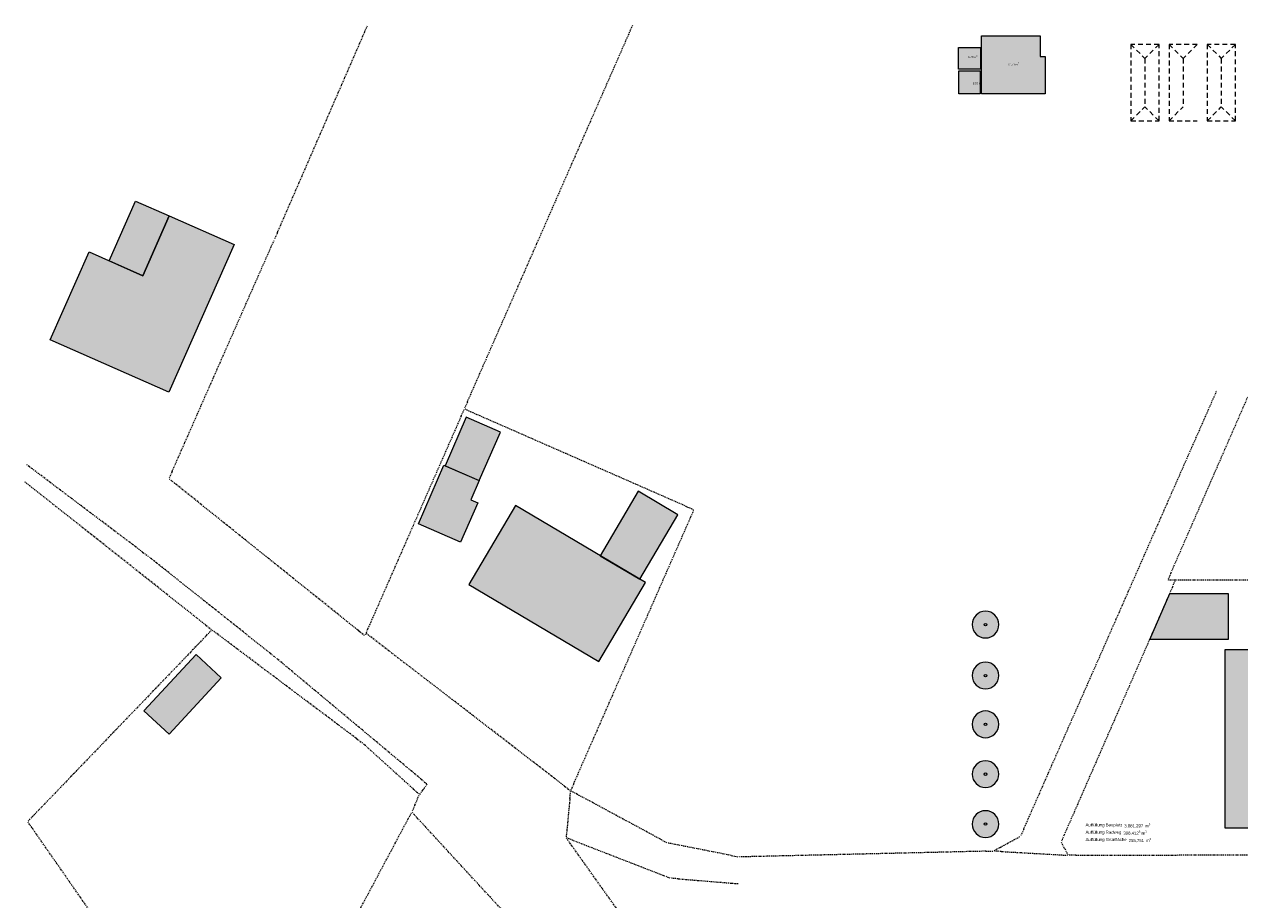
# Model space of a CAD drawing. Header units: metres. Extents: x -167 to 262, y -186 to 508.
# Tile 2 of 256: x -167 to -8, y 7 to 122. Entities that reach past the tile are written whole.
import ezdxf
from ezdxf.enums import TextEntityAlignment as Align

# ---------------------------------------------------------------- set-up
doc = ezdxf.new("R2010")
doc.units = ezdxf.units.M
doc.header["$MEASUREMENT"] = 0
doc.linetypes.add('Raster', pattern=[0.4, 0.2, -0.1, 0, -0.1])
doc.linetypes.add('Strichlinie weit', pattern=[1.058333, 0.635, -0.423333])
for name, color, linetype in [('09 Schraffuren', 7, 'Continuous'), ('50 Staffage', 7, 'Continuous'), ('60 Grenzen', 7, 'Continuous'), ('60 Nachbarbebauung', 7, 'Continuous'), ('70 Kanal', 7, 'Continuous'), ('80 Baukörperstudie', 7, 'Continuous'), ('90 Allgemein Beschriftung', 7, 'Continuous')]:
    doc.layers.add(name, color=color, linetype=linetype)
doc.styles.add('ERSTELLTER_STIL_1', font='arial.ttf')
doc.styles.add('ERSTELLTER_STIL_3', font='ARIALUNI.ttf')

# ---------------------------------------------------------------- blocks, each defined once
blk = doc.blocks.new('Standard-Rastermarker_4')
at = {"layer": '60 Grenzen', "color": 8, "linetype": 'Raster', "lineweight": 18}
for p, q in [((1, 0), (0, 0)), ((1, 0), (19.03, 0)), ((19.03, 0), (20.03, 0))]:
    blk.add_line(p, q, dxfattribs=at)
blk = doc.blocks.new('Standard-Rastermarker_5')
at = {"layer": '60 Grenzen', "color": 8, "linetype": 'Raster', "lineweight": 18}
for p, q in [((1, 0), (0, 0)), ((1, 0), (36.43, 0)), ((36.43, 0), (37.43, 0))]:
    blk.add_line(p, q, dxfattribs=at)
blk = doc.blocks.new('Standard-Rastermarker_6')
at = {"layer": '60 Grenzen', "color": 8, "linetype": 'Raster', "lineweight": 18}
for p, q in [((0.99, 0), (0, 0)), ((0.99, 0), (1, 0)), ((1, 0), (1.99, 0))]:
    blk.add_line(p, q, dxfattribs=at)
blk = doc.blocks.new('Standard-Rastermarker_7')
at = {"layer": '60 Grenzen', "color": 8, "linetype": 'Raster', "lineweight": 18}
for p, q in [((1, 0), (0, 0)), ((1, 0), (32.08, 0)), ((32.08, 0), (33.08, 0))]:
    blk.add_line(p, q, dxfattribs=at)
blk = doc.blocks.new('Standard-Rastermarker_8')
at = {"layer": '60 Grenzen', "color": 8, "linetype": 'Raster', "lineweight": 18}
for p, q in [((1, 0), (0, 0)), ((1, 0), (3.03, 0)), ((3.03, 0), (4.03, 0))]:
    blk.add_line(p, q, dxfattribs=at)
blk = doc.blocks.new('Standard-Rastermarker_9')
at = {"layer": '60 Grenzen', "color": 8, "linetype": 'Raster', "lineweight": 18}
for p, q in [((1, 0), (0, 0)), ((1, 0), (62.81, 0)), ((62.81, 0), (63.81, 0))]:
    blk.add_line(p, q, dxfattribs=at)
blk = doc.blocks.new('Standard-Rastermarker_10')
at = {"layer": '60 Grenzen', "color": 8, "linetype": 'Raster', "lineweight": 18}
for p, q in [((1, 0), (0, 0)), ((1, 0), (25.29, 0)), ((25.29, 0), (26.29, 0))]:
    blk.add_line(p, q, dxfattribs=at)
blk = doc.blocks.new('Standard-Rastermarker_11')
at = {"layer": '60 Grenzen', "color": 8, "linetype": 'Raster', "lineweight": 18}
for p, q in [((1, 0), (0, 0)), ((1, 0), (8.8, 0)), ((8.8, 0), (9.8, 0))]:
    blk.add_line(p, q, dxfattribs=at)
blk = doc.blocks.new('Standard-Rastermarker_12')
at = {"layer": '60 Grenzen', "color": 8, "linetype": 'Raster', "lineweight": 18}
for p, q in [((1, 0), (0, 0)), ((1, 0), (32.39, 0)), ((32.39, 0), (33.39, 0))]:
    blk.add_line(p, q, dxfattribs=at)
blk = doc.blocks.new('Standard-Rastermarker_13')
at = {"layer": '60 Grenzen', "color": 8, "linetype": 'Raster', "lineweight": 18}
for p, q in [((1, 0), (0, 0)), ((1, 0), (8.53, 0)), ((8.53, 0), (9.53, 0))]:
    blk.add_line(p, q, dxfattribs=at)
blk = doc.blocks.new('Standard-Rastermarker_14')
at = {"layer": '60 Grenzen', "color": 8, "linetype": 'Raster', "lineweight": 18}
for p, q in [((1, 0), (0, 0)), ((1, 0), (13.39, 0)), ((13.39, 0), (14.39, 0))]:
    blk.add_line(p, q, dxfattribs=at)
blk = doc.blocks.new('Standard-Rastermarker_15')
at = {"layer": '60 Grenzen', "color": 8, "linetype": 'Raster', "lineweight": 18}
for p, q in [((1, 0), (0, 0)), ((1, 0), (39.19, 0)), ((39.19, 0), (40.19, 0))]:
    blk.add_line(p, q, dxfattribs=at)
blk = doc.blocks.new('Standard-Rastermarker_16')
at = {"layer": '60 Grenzen', "color": 8, "linetype": 'Raster', "lineweight": 18}
for p, q in [((1, 0), (0, 0)), ((1, 0), (5.17, 0)), ((5.17, 0), (6.17, 0))]:
    blk.add_line(p, q, dxfattribs=at)
blk = doc.blocks.new('Standard-Rastermarker_17')
at = {"layer": '60 Grenzen', "color": 8, "linetype": 'Raster', "lineweight": 18}
for p, q in [((1, 0), (0, 0)), ((1, 0), (13.69, 0)), ((13.69, 0), (14.69, 0))]:
    blk.add_line(p, q, dxfattribs=at)
blk = doc.blocks.new('Standard-Rastermarker_18')
at = {"layer": '60 Grenzen', "color": 8, "linetype": 'Raster', "lineweight": 18}
for p, q in [((1, 0), (0, 0)), ((1, 0), (7.95, 0)), ((7.95, 0), (8.95, 0))]:
    blk.add_line(p, q, dxfattribs=at)
blk = doc.blocks.new('Standard-Rastermarker_73')
at = {"layer": '60 Grenzen', "color": 8, "linetype": 'Raster', "lineweight": 18}
for p, q in [((1, 0), (0, 0)), ((1, 0), (15.85, 0)), ((15.85, 0), (16.85, 0))]:
    blk.add_line(p, q, dxfattribs=at)
blk = doc.blocks.new('Standard-Rastermarker_83')
at = {"layer": '60 Grenzen', "color": 8, "linetype": 'Raster', "lineweight": 18}
for p, q in [((1, 0), (0, 0)), ((1, 0), (31.85, 0)), ((31.85, 0), (32.85, 0))]:
    blk.add_line(p, q, dxfattribs=at)
blk = doc.blocks.new('Standard-Rastermarker_84')
at = {"layer": '60 Grenzen', "color": 8, "linetype": 'Raster', "lineweight": 18}
for p, q in [((1, 0), (0, 0)), ((1, 0), (31.42, 0)), ((31.42, 0), (32.42, 0))]:
    blk.add_line(p, q, dxfattribs=at)
blk = doc.blocks.new('Standard-Rastermarker_85')
at = {"layer": '60 Grenzen', "color": 8, "linetype": 'Raster', "lineweight": 18}
for p, q in [((1, 0), (0, 0)), ((1, 0), (32.84, 0)), ((32.84, 0), (33.84, 0))]:
    blk.add_line(p, q, dxfattribs=at)
blk = doc.blocks.new('Standard-Rastermarker_86')
at = {"layer": '60 Grenzen', "color": 8, "linetype": 'Raster', "lineweight": 18}
for p, q in [((1, 0), (0, 0)), ((1, 0), (31.88, 0)), ((31.88, 0), (32.88, 0))]:
    blk.add_line(p, q, dxfattribs=at)
blk = doc.blocks.new('Standard-Rastermarker_87')
at = {"layer": '60 Grenzen', "color": 8, "linetype": 'Raster', "lineweight": 18}
for p, q in [((1, 0), (0, 0)), ((1, 0), (33.21, 0)), ((33.21, 0), (34.21, 0))]:
    blk.add_line(p, q, dxfattribs=at)
blk = doc.blocks.new('Standard-Rastermarker_88')
at = {"layer": '60 Grenzen', "color": 8, "linetype": 'Raster', "lineweight": 18}
for p, q in [((1, 0), (0, 0)), ((1, 0), (29.67, 0)), ((29.67, 0), (30.67, 0))]:
    blk.add_line(p, q, dxfattribs=at)
blk = doc.blocks.new('Standard-Rastermarker_89')
at = {"layer": '60 Grenzen', "color": 8, "linetype": 'Raster', "lineweight": 18}
for p, q in [((1, 0), (0, 0)), ((1, 0), (54.03, 0)), ((54.03, 0), (55.03, 0))]:
    blk.add_line(p, q, dxfattribs=at)
blk = doc.blocks.new('Standard-Rastermarker_111')
at = {"layer": '60 Grenzen', "color": 8, "linetype": 'Raster', "lineweight": 18}
for p, q in [((1, 0), (0, 0)), ((1, 0), (21.25, 0)), ((21.25, 0), (22.25, 0))]:
    blk.add_line(p, q, dxfattribs=at)
blk = doc.blocks.new('Standard-Rastermarker_119')
at = {"layer": '60 Grenzen', "color": 8, "linetype": 'Raster', "lineweight": 18}
for p, q in [((1, 0), (0, 0)), ((1, 0), (1.51, 0)), ((1.51, 0), (2.51, 0))]:
    blk.add_line(p, q, dxfattribs=at)
blk = doc.blocks.new('Standard-Rastermarker_120')
at = {"layer": '60 Grenzen', "color": 8, "linetype": 'Raster', "lineweight": 18}
for p, q in [((0.68, 0), (0, 0)), ((0.68, 0), (1, 0)), ((1, 0), (1.68, 0))]:
    blk.add_line(p, q, dxfattribs=at)
blk = doc.blocks.new('Standard-Rastermarker_121')
at = {"layer": '60 Grenzen', "color": 8, "linetype": 'Raster', "lineweight": 18}
for p, q in [((1, 0), (0, 0)), ((1, 0), (24.76, 0)), ((24.76, 0), (25.76, 0))]:
    blk.add_line(p, q, dxfattribs=at)
blk = doc.blocks.new('Standard-Rastermarker_122')
at = {"layer": '60 Grenzen', "color": 8, "linetype": 'Raster', "lineweight": 18}
for p, q in [((1, 0), (0, 0)), ((1, 0), (20.33, 0)), ((20.33, 0), (21.33, 0))]:
    blk.add_line(p, q, dxfattribs=at)
blk = doc.blocks.new('Standard-Rastermarker_123')
at = {"layer": '60 Grenzen', "color": 8, "linetype": 'Raster', "lineweight": 18}
for p, q in [((1, 0), (0, 0)), ((1, 0), (19.08, 0)), ((19.08, 0), (20.08, 0))]:
    blk.add_line(p, q, dxfattribs=at)
blk = doc.blocks.new('Standard-Rastermarker_124')
at = {"layer": '60 Grenzen', "color": 8, "linetype": 'Raster', "lineweight": 18}
for p, q in [((1, 0), (0, 0)), ((1, 0), (8.98, 0)), ((8.98, 0), (9.98, 0))]:
    blk.add_line(p, q, dxfattribs=at)
blk = doc.blocks.new('Standard-Rastermarker_125')
at = {"layer": '60 Grenzen', "color": 8, "linetype": 'Raster', "lineweight": 18}
for p, q in [((1, 0), (0, 0)), ((1, 0), (23.75, 0)), ((23.75, 0), (24.75, 0))]:
    blk.add_line(p, q, dxfattribs=at)
blk = doc.blocks.new('Standard-Rastermarker_126')
at = {"layer": '60 Grenzen', "color": 8, "linetype": 'Raster', "lineweight": 18}
for p, q in [((1, 0), (0, 0)), ((1, 0), (30.34, 0)), ((30.34, 0), (31.34, 0))]:
    blk.add_line(p, q, dxfattribs=at)
blk = doc.blocks.new('Standard-Rastermarker_127')
at = {"layer": '60 Grenzen', "color": 8, "linetype": 'Raster', "lineweight": 18}
for p, q in [((1, 0), (0, 0)), ((1, 0), (33.83, 0)), ((33.83, 0), (34.83, 0))]:
    blk.add_line(p, q, dxfattribs=at)
blk = doc.blocks.new('Standard-Rastermarker_128')
at = {"layer": '60 Grenzen', "color": 8, "linetype": 'Raster', "lineweight": 18}
for p, q in [((1, 0), (0, 0)), ((1, 0), (46.2, 0)), ((46.2, 0), (47.2, 0))]:
    blk.add_line(p, q, dxfattribs=at)
blk = doc.blocks.new('Standard-Rastermarker_129')
at = {"layer": '60 Grenzen', "color": 8, "linetype": 'Raster', "lineweight": 18}
for p, q in [((1, 0), (0, 0)), ((1, 0), (48.23, 0)), ((48.23, 0), (49.23, 0))]:
    blk.add_line(p, q, dxfattribs=at)
blk = doc.blocks.new('Laubbäume 27')
at = {"layer": '50 Staffage', "linetype": 'Continuous', "lineweight": 0, "true_color": 0x273322}
blk.add_hatch(color=250, dxfattribs=at).paths.add_polyline_path([(1.75, 0, 1), (-1.75, 0, 1)])
at = {"layer": '50 Staffage', "color": 7, "linetype": 'Continuous', "lineweight": 13, "flags": 128}
blk.add_lwpolyline([(1.75, 0, 1), (-1.75, 0, 1)], format="xyb", close=True, dxfattribs=at)
at = {"layer": '50 Staffage', "color": 7, "linetype": 'Continuous', "lineweight": 13}
blk.add_circle((0, 0), 0.158, dxfattribs=at)
blk = doc.blocks.new('Etikett_1_1', base_point=(-28.57, 15.53))
at = {"layer": '90 Allgemein Beschriftung', "color": 7, "lineweight": 13, "insert": (-22.83, 15.23), "char_height": 0.4, "attachment_point": 1, "style": 'ERSTELLTER_STIL_3'}
blk.add_mtext('\\A1;{\\pql;\\pt0,1;\\fArial Unicode MS|b0|i0|c0|p0;\\W1.000000;255,751\\fArial Unicode MS|b0|i0|c0|p0;\\W1.000000;\\A1{\\H.66x;\\S^  ;}\\fArial Unicode MS|b0|i0|c0|p0;\\W1.000000; m\\fArial Unicode MS|b0|i0|c0|p0;\\W1.000000;\\A1{\\H.66x;\\S3^  ;}\\fArial Unicode MS|b0|i0|c0|p0;\\W1.000000;\\fArial Unicode MS|b0|i0|c0|p0;\\W1.000000;\\fArial Unicode MS|b0|i0|c0|p0;\\W1.000000;\\fArial Unicode MS|b0|i0|c0|p0;\\W1.000000;\\fArial Unicode MS|b0|i0|c0|p0;\\W1.000000;\\fArial Unicode MS|b0|i0|c0|p0;\\W1.000000;\\fArial Unicode MS|b0|i0|c0|p0;\\W1.000000;\\A1{\\H.66x;\\S^  ;}\\fArial Unicode MS|b0|i0|c0|p0;\\W1.000000;\\fArial Unicode MS|b0|i0|c0|p0;\\W1.000000;\\A1{\\H.66x;\\S^  ;}\\fArial Unicode MS|b0|i0|c0|p0;\\W1.000000;\\fArial Unicode MS|b0|i0|c0|p0;\\W1.000000;\\fArial Unicode MS|b0|i0|c0|p0;\\W1.000000;\\fArial Unicode MS|b0|i0|c0|p0;\\W1.000000;\\fArial Unicode MS|b0|i0|c0|p0;\\W1.000000;\\fArial Unicode MS|b0|i0|c0|p0;\\W1.000000;\\fArial Unicode MS|b0|i0|c0|p0;\\W1.000000;\\A1{\\H.66x;\\S^  ;}\\fArial Unicode MS|b0|i0|c0|p0;\\W1.000000;\\fArial Unicode MS|b0|i0|c0|p0;\\W1.000000;\\A1{\\H.66x;\\S^  ;}\\fArial Unicode MS|b0|i0|c0|p0;\\W1.000000;\\fArial Unicode MS|b0|i0|c0|p0;\\W1.000000;\\fArial Unicode MS|b0|i0|c0|p0;\\W1.000000;\\fArial Unicode MS|b0|i0|c0|p0;\\W1.000000;\\fArial Unicode MS|b0|i0|c0|p0;\\W1.000000;\\fArial Unicode MS|b0|i0|c0|p0;\\W1.000000;\\fArial Unicode MS|b0|i0|c0|p0;\\W1.000000;\\A1{\\H.66x;\\S^  ;}\\fArial Unicode MS|b0|i0|c0|p0;\\W1.000000;\\fArial Unicode MS|b0|i0|c0|p0;\\W1.000000;\\A1{\\H.66x;\\S^  ;}\\fArial Unicode MS|b0|i0|c0|p0;\\W1.000000;\\fArial Unicode MS|b0|i0|c0|p0;\\W1.000000;\\fArial Unicode MS|b0|i0|c0|p0;\\W1.000000;\\fArial Unicode MS|b0|i0|c0|p0;\\W1.000000;\\fArial Unicode MS|b0|i0|c0|p0;\\W1.000000;\\fArial Unicode MS|b0|i0|c0|p0;\\W1.000000;\\fArial Unicode MS|b0|i0|c0|p0;\\W1.000000;\\A1{\\H.66x;\\S^  ;}\\fArial Unicode MS|b0|i0|c0|p0;\\W1.000000;\\fArial Unicode MS|b0|i0|c0|p0;\\W1.000000;\\A1{\\H.66x;\\S^  ;}\\fArial Unicode MS|b0|i0|c0|p0;\\W1.000000;\\fArial Unicode MS|b0|i0|c0|p0;\\W1.000000;\\fArial Unicode MS|b0|i0|c0|p0;\\W1.000000;\\fArial Unicode MS|b0|i0|c0|p0;\\W1.000000;\\fArial Unicode MS|b0|i0|c0|p0;\\W1.000000;\\fArial Unicode MS|b0|i0|c0|p0;\\W1.000000;\\fArial Unicode MS|b0|i0|c0|p0;\\W1.000000;\\A1{\\H.66x;\\S^  ;}\\fArial Unicode MS|b0|i0|c0|p0;\\W1.000000;}', dxfattribs=at)
at = {"layer": '90 Allgemein Beschriftung', "color": 7, "lineweight": 13, "style": 'ERSTELLTER_STIL_3'}
blk.add_attdef('sDescriptionVolume', text='', height=0.4, dxfattribs=at).set_placement((-28.47, 15.24), align=Align.TOP_LEFT)
blk = doc.blocks.new('Etikett_2_1', base_point=(-28.57, 16.48))
at = {"layer": '90 Allgemein Beschriftung', "color": 7, "lineweight": 13, "insert": (-23.52, 16.19), "char_height": 0.4, "attachment_point": 1, "style": 'ERSTELLTER_STIL_3'}
blk.add_mtext('\\A1;{\\pql;\\pt0,1;\\fArial Unicode MS|b0|i0|c0|p0;\\W1.000000;306,412\\fArial Unicode MS|b0|i0|c0|p0;\\W1.000000;\\A1{\\H.66x;\\S5^  ;}\\fArial Unicode MS|b0|i0|c0|p0;\\W1.000000; m\\fArial Unicode MS|b0|i0|c0|p0;\\W1.000000;\\A1{\\H.66x;\\S3^  ;}\\fArial Unicode MS|b0|i0|c0|p0;\\W1.000000;\\fArial Unicode MS|b0|i0|c0|p0;\\W1.000000;\\fArial Unicode MS|b0|i0|c0|p0;\\W1.000000;\\fArial Unicode MS|b0|i0|c0|p0;\\W1.000000;\\fArial Unicode MS|b0|i0|c0|p0;\\W1.000000;\\fArial Unicode MS|b0|i0|c0|p0;\\W1.000000;\\fArial Unicode MS|b0|i0|c0|p0;\\W1.000000;\\A1{\\H.66x;\\S^  ;}\\fArial Unicode MS|b0|i0|c0|p0;\\W1.000000;\\fArial Unicode MS|b0|i0|c0|p0;\\W1.000000;\\A1{\\H.66x;\\S^  ;}\\fArial Unicode MS|b0|i0|c0|p0;\\W1.000000;\\fArial Unicode MS|b0|i0|c0|p0;\\W1.000000;\\fArial Unicode MS|b0|i0|c0|p0;\\W1.000000;\\fArial Unicode MS|b0|i0|c0|p0;\\W1.000000;\\fArial Unicode MS|b0|i0|c0|p0;\\W1.000000;\\fArial Unicode MS|b0|i0|c0|p0;\\W1.000000;\\fArial Unicode MS|b0|i0|c0|p0;\\W1.000000;\\A1{\\H.66x;\\S^  ;}\\fArial Unicode MS|b0|i0|c0|p0;\\W1.000000;\\fArial Unicode MS|b0|i0|c0|p0;\\W1.000000;\\A1{\\H.66x;\\S^  ;}\\fArial Unicode MS|b0|i0|c0|p0;\\W1.000000;\\fArial Unicode MS|b0|i0|c0|p0;\\W1.000000;\\fArial Unicode MS|b0|i0|c0|p0;\\W1.000000;\\fArial Unicode MS|b0|i0|c0|p0;\\W1.000000;\\fArial Unicode MS|b0|i0|c0|p0;\\W1.000000;\\fArial Unicode MS|b0|i0|c0|p0;\\W1.000000;\\fArial Unicode MS|b0|i0|c0|p0;\\W1.000000;\\A1{\\H.66x;\\S^  ;}\\fArial Unicode MS|b0|i0|c0|p0;\\W1.000000;\\fArial Unicode MS|b0|i0|c0|p0;\\W1.000000;\\A1{\\H.66x;\\S^  ;}\\fArial Unicode MS|b0|i0|c0|p0;\\W1.000000;\\fArial Unicode MS|b0|i0|c0|p0;\\W1.000000;\\fArial Unicode MS|b0|i0|c0|p0;\\W1.000000;\\fArial Unicode MS|b0|i0|c0|p0;\\W1.000000;\\fArial Unicode MS|b0|i0|c0|p0;\\W1.000000;\\fArial Unicode MS|b0|i0|c0|p0;\\W1.000000;\\fArial Unicode MS|b0|i0|c0|p0;\\W1.000000;\\A1{\\H.66x;\\S^  ;}\\fArial Unicode MS|b0|i0|c0|p0;\\W1.000000;\\fArial Unicode MS|b0|i0|c0|p0;\\W1.000000;\\A1{\\H.66x;\\S^  ;}\\fArial Unicode MS|b0|i0|c0|p0;\\W1.000000;\\fArial Unicode MS|b0|i0|c0|p0;\\W1.000000;\\fArial Unicode MS|b0|i0|c0|p0;\\W1.000000;\\fArial Unicode MS|b0|i0|c0|p0;\\W1.000000;\\fArial Unicode MS|b0|i0|c0|p0;\\W1.000000;\\fArial Unicode MS|b0|i0|c0|p0;\\W1.000000;\\fArial Unicode MS|b0|i0|c0|p0;\\W1.000000;\\A1{\\H.66x;\\S^  ;}\\fArial Unicode MS|b0|i0|c0|p0;\\W1.000000;}', dxfattribs=at)
at = {"layer": '90 Allgemein Beschriftung', "color": 7, "lineweight": 13, "style": 'ERSTELLTER_STIL_3'}
blk.add_attdef('sDescriptionVolume', text='', height=0.4, dxfattribs=at).set_placement((-28.47, 16.19), align=Align.TOP_LEFT)
blk = doc.blocks.new('Etikett_3_1', base_point=(-28.57, 17.44))
at = {"layer": '90 Allgemein Beschriftung', "color": 7, "lineweight": 13, "insert": (-23.4, 17.15), "char_height": 0.4, "attachment_point": 1, "style": 'ERSTELLTER_STIL_3'}
blk.add_mtext('\\A1;{\\pql;\\pt0,1;\\fArial Unicode MS|b0|i0|c0|p0;\\W1.000000;3.881,297\\fArial Unicode MS|b0|i0|c0|p0;\\W1.000000;\\A1{\\H.66x;\\S^  ;}\\fArial Unicode MS|b0|i0|c0|p0;\\W1.000000; m\\fArial Unicode MS|b0|i0|c0|p0;\\W1.000000;\\A1{\\H.66x;\\S3^  ;}\\fArial Unicode MS|b0|i0|c0|p0;\\W1.000000;\\fArial Unicode MS|b0|i0|c0|p0;\\W1.000000;\\fArial Unicode MS|b0|i0|c0|p0;\\W1.000000;\\fArial Unicode MS|b0|i0|c0|p0;\\W1.000000;\\fArial Unicode MS|b0|i0|c0|p0;\\W1.000000;\\fArial Unicode MS|b0|i0|c0|p0;\\W1.000000;\\fArial Unicode MS|b0|i0|c0|p0;\\W1.000000;\\A1{\\H.66x;\\S^  ;}\\fArial Unicode MS|b0|i0|c0|p0;\\W1.000000;\\fArial Unicode MS|b0|i0|c0|p0;\\W1.000000;\\A1{\\H.66x;\\S^  ;}\\fArial Unicode MS|b0|i0|c0|p0;\\W1.000000;\\fArial Unicode MS|b0|i0|c0|p0;\\W1.000000;\\fArial Unicode MS|b0|i0|c0|p0;\\W1.000000;\\fArial Unicode MS|b0|i0|c0|p0;\\W1.000000;\\fArial Unicode MS|b0|i0|c0|p0;\\W1.000000;\\fArial Unicode MS|b0|i0|c0|p0;\\W1.000000;\\fArial Unicode MS|b0|i0|c0|p0;\\W1.000000;\\A1{\\H.66x;\\S^  ;}\\fArial Unicode MS|b0|i0|c0|p0;\\W1.000000;\\fArial Unicode MS|b0|i0|c0|p0;\\W1.000000;\\A1{\\H.66x;\\S^  ;}\\fArial Unicode MS|b0|i0|c0|p0;\\W1.000000;\\fArial Unicode MS|b0|i0|c0|p0;\\W1.000000;\\fArial Unicode MS|b0|i0|c0|p0;\\W1.000000;\\fArial Unicode MS|b0|i0|c0|p0;\\W1.000000;\\fArial Unicode MS|b0|i0|c0|p0;\\W1.000000;\\fArial Unicode MS|b0|i0|c0|p0;\\W1.000000;\\fArial Unicode MS|b0|i0|c0|p0;\\W1.000000;\\A1{\\H.66x;\\S^  ;}\\fArial Unicode MS|b0|i0|c0|p0;\\W1.000000;\\fArial Unicode MS|b0|i0|c0|p0;\\W1.000000;\\A1{\\H.66x;\\S^  ;}\\fArial Unicode MS|b0|i0|c0|p0;\\W1.000000;\\fArial Unicode MS|b0|i0|c0|p0;\\W1.000000;\\fArial Unicode MS|b0|i0|c0|p0;\\W1.000000;\\fArial Unicode MS|b0|i0|c0|p0;\\W1.000000;\\fArial Unicode MS|b0|i0|c0|p0;\\W1.000000;\\fArial Unicode MS|b0|i0|c0|p0;\\W1.000000;\\fArial Unicode MS|b0|i0|c0|p0;\\W1.000000;\\A1{\\H.66x;\\S^  ;}\\fArial Unicode MS|b0|i0|c0|p0;\\W1.000000;\\fArial Unicode MS|b0|i0|c0|p0;\\W1.000000;\\A1{\\H.66x;\\S^  ;}\\fArial Unicode MS|b0|i0|c0|p0;\\W1.000000;\\fArial Unicode MS|b0|i0|c0|p0;\\W1.000000;\\fArial Unicode MS|b0|i0|c0|p0;\\W1.000000;\\fArial Unicode MS|b0|i0|c0|p0;\\W1.000000;\\fArial Unicode MS|b0|i0|c0|p0;\\W1.000000;\\fArial Unicode MS|b0|i0|c0|p0;\\W1.000000;\\fArial Unicode MS|b0|i0|c0|p0;\\W1.000000;\\A1{\\H.66x;\\S^  ;}\\fArial Unicode MS|b0|i0|c0|p0;\\W1.000000;}', dxfattribs=at)
at = {"layer": '90 Allgemein Beschriftung', "color": 7, "lineweight": 13, "style": 'ERSTELLTER_STIL_3'}
blk.add_attdef('sDescriptionVolume', text='', height=0.4, dxfattribs=at).set_placement((-28.47, 17.15), align=Align.TOP_LEFT)

msp = doc.modelspace()

# ---------------------------------------------------------------- hatches: boundary and pattern name
at = {"layer": '09 Schraffuren', "linetype": 'Continuous', "lineweight": 0, "true_color": 0x030303}
for points in [[(-42.097, 120.319), (-34.397, 120.319), (-34.397, 117.619), (-33.763, 117.619), (-33.763, 112.71), (-42.097, 112.71)], [(-45.092, 118.8), (-42.229, 118.8), (-42.229, 115.936), (-45.092, 115.936)], [(-45.087, 115.752), (-42.282, 115.752), (-42.282, 112.712), (-45.087, 112.712)]]:
    msp.add_hatch(color=18, dxfattribs=at).paths.add_polyline_path(points)
at = {"layer": '60 Nachbarbebauung', "linetype": 'Continuous', "lineweight": 0, "true_color": 0x0f0f0f}
msp.add_hatch(color=250, dxfattribs=at).paths.add_polyline_path([(-17.414, 47.244), (-20.067, 41.242), (-9.778, 41.242), (-9.778, 47.244)])
at = {"layer": '60 Nachbarbebauung', "linetype": 'Continuous', "lineweight": 0, "true_color": 0x3f3f3f}
msp.add_hatch(color=250, dxfattribs=at).paths.add_polyline_path([(-10.174, 39.918), (-10.174, 16.544), (-5.597, 16.544), (-1.128, 16.544), (-1.128, 39.918), (-5.597, 39.918)])
at = {"layer": '80 Baukörperstudie', "linetype": 'Continuous', "lineweight": 18, "true_color": 0x5f5f5f}
for points in [[(-152.915, 98.67), (-156.37, 90.846), (-151.956, 88.897), (-148.501, 96.721)], [(-158.989, 92.003), (-164.067, 80.507), (-148.528, 73.644), (-139.995, 92.964), (-148.501, 96.721), (-151.956, 88.897)], [(-112.364, 64.008), (-107.877, 62.051), (-105.104, 68.411), (-109.592, 70.367)], [(-115.854, 56.377), (-110.338, 53.972), (-108.083, 59.144), (-108.975, 59.533), (-107.877, 62.051), (-112.501, 64.068)], [(-92.05, 52.211), (-86.849, 49.131), (-81.85, 57.572), (-87.051, 60.652)], [(-109.264, 48.428), (-92.232, 38.342), (-86.105, 48.69), (-103.136, 58.776)], [(-148.505, 28.837), (-141.665, 36.235), (-144.959, 39.28), (-151.798, 31.882)]]:
    msp.add_hatch(color=251, dxfattribs=at).paths.add_polyline_path(points)

# ---------------------------------------------------------------- linework, layer by layer
at = {"layer": '09 Schraffuren', "color": 7, "linetype": 'Continuous', "lineweight": 13, "flags": 128}
for points in [[(-42.097, 120.319), (-34.397, 120.319), (-34.397, 117.619), (-33.763, 117.619), (-33.763, 112.71), (-42.097, 112.71)], [(-45.092, 118.8), (-42.229, 118.8), (-42.229, 115.936), (-45.092, 115.936)], [(-45.087, 115.752), (-42.282, 115.752), (-42.282, 112.712), (-45.087, 112.712)]]:
    msp.add_lwpolyline(points, close=True, dxfattribs=at)
at = {"layer": '60 Nachbarbebauung', "color": 255, "linetype": 'Continuous', "lineweight": 18, "flags": 128}
for points in [[(-17.414, 47.244), (-9.778, 47.244), (-9.778, 41.242), (-20.067, 41.242)], [(-10.174, 39.918), (-5.597, 39.918), (-1.128, 39.918), (-1.128, 16.544), (-5.597, 16.544), (-10.174, 16.544)]]:
    msp.add_lwpolyline(points, close=True, dxfattribs=at)
at = {"layer": '70 Kanal', "color": 253, "linetype": 'Strichlinie weit', "lineweight": 18, "true_color": 0x9f9f9f}
for p, q in [((-18.841, 119.19), (-22.527, 119.19)), ((-22.527, 119.19), (-22.527, 109.19)), ((-22.527, 119.19), (-20.684, 117.347)), ((-18.841, 119.19), (-20.684, 117.347)), ((-18.841, 109.19), (-18.841, 119.19)), ((-13.841, 119.19), (-17.527, 119.19)), ((-17.527, 119.19), (-17.527, 109.19)), ((-17.527, 119.19), (-15.684, 117.347)), ((-13.841, 119.19), (-15.684, 117.347)), ((-8.841, 119.19), (-12.527, 119.19)), ((-12.527, 119.19), (-12.527, 109.19)), ((-12.527, 119.19), (-10.684, 117.347)), ((-8.841, 119.19), (-10.684, 117.347)), ((-8.841, 109.19), (-8.841, 119.19)), ((-20.684, 117.347), (-20.684, 111.033)), ((-15.684, 117.347), (-15.684, 111.033)), ((-10.684, 117.347), (-10.684, 111.033)), ((-22.527, 109.19), (-20.684, 111.033)), ((-18.841, 109.19), (-20.684, 111.033)), ((-17.527, 109.19), (-15.684, 111.033)), ((-12.527, 109.19), (-10.684, 111.033)), ((-8.841, 109.19), (-10.684, 111.033)), ((-22.527, 109.19), (-18.841, 109.19)), ((-17.527, 109.19), (-13.841, 109.19)), ((-12.527, 109.19), (-8.841, 109.19))]:
    msp.add_line(p, q, dxfattribs=at)
at = {"layer": '80 Baukörperstudie', "color": 7, "linetype": 'Continuous', "lineweight": 13, "flags": 128}
for points in [[(-156.37, 90.846), (-152.915, 98.67)], [(-152.915, 98.67), (-148.501, 96.721)], [(-151.956, 88.897), (-148.501, 96.721)], [(-148.501, 96.721), (-151.956, 88.897)], [(-148.501, 96.721), (-139.995, 92.964)], [(-139.995, 92.964), (-148.528, 73.644)], [(-164.067, 80.507), (-158.989, 92.003)], [(-158.989, 92.003), (-151.956, 88.897)], [(-151.956, 88.897), (-156.37, 90.846)], [(-148.528, 73.644), (-164.067, 80.507)], [(-109.592, 70.367), (-112.364, 64.008)], [(-105.104, 68.411), (-109.592, 70.367)], [(-107.877, 62.051), (-105.104, 68.411)], [(-115.854, 56.377), (-112.501, 64.068)], [(-112.501, 64.068), (-107.877, 62.051)], [(-112.364, 64.008), (-107.877, 62.051)], [(-107.877, 62.051), (-108.975, 59.533)], [(-87.051, 60.652), (-92.05, 52.211)], [(-81.85, 57.572), (-87.051, 60.652)], [(-108.083, 59.144), (-110.338, 53.972)], [(-108.975, 59.533), (-108.083, 59.144)], [(-103.136, 58.776), (-109.264, 48.428)], [(-86.105, 48.69), (-103.136, 58.776)], [(-86.849, 49.131), (-81.85, 57.572)], [(-110.338, 53.972), (-115.854, 56.377)], [(-92.05, 52.211), (-86.849, 49.131)], [(-109.264, 48.428), (-92.232, 38.342)], [(-92.232, 38.342), (-86.105, 48.69)], [(-144.959, 39.28), (-151.798, 31.882)], [(-141.665, 36.235), (-144.959, 39.28)], [(-148.505, 28.837), (-141.665, 36.235)], [(-151.798, 31.882), (-148.505, 28.837)]]:
    msp.add_lwpolyline(points, dxfattribs=at)

# ---------------------------------------------------------------- block references
at = {"layer": '50 Staffage', "color": 7, "linetype": 'Continuous', "lineweight": 18}
for p in [(-41.571, 43.188), (-41.571, 36.515), (-41.571, 30.129), (-41.571, 23.599), (-41.571, 17.066)]:
    msp.add_blockref('Laubbäume 27', p, dxfattribs=at)
at = {"layer": '60 Grenzen', "color": 7, "linetype": 'Continuous', "lineweight": 18}
for name, p, rotation in [('Standard-Rastermarker_88', (-134.723, 93.613), 66.4874002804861), ('Standard-Rastermarker_89', (-109.842, 71.433), 66.30565634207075), ('Standard-Rastermarker_87', (-148.524, 62.312), 66.2068135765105), ('Standard-Rastermarker_9', (-36.976, 15.467), 66.23135085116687), ('Standard-Rastermarker_10', (-17.687, 49.026), 66.40935449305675), ('Standard-Rastermarker_84', (-109.842, 71.433), 246.3056563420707), ('Standard-Rastermarker_83', (-79.759, 58.231), 156.30565634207), ('Standard-Rastermarker_123', (-151.173, 52.089), 142.9801718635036), ('Standard-Rastermarker_86', (-122.871, 41.743), 141.2773842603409), ('Standard-Rastermarker_126', (-142.9, 42.498), 141.6357186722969), ('Standard-Rastermarker_15', (-95.911, 21.425), 66.3056563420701), ('Standard-Rastermarker_122', (-134.475, 38.809), 141.5026343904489), ('Standard-Rastermarker_5', (-16.687, 49.024), 246.4033628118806), ('Standard-Rastermarker_4', (2.342, 48.998), 179.9215566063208), ('Standard-Rastermarker_127', (-142.9, 42.498), 226.1369675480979), ('Standard-Rastermarker_125', (-123.114, 27.629), 143.0743468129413), ('Standard-Rastermarker_85', (-95.911, 21.425), 142.396586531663), ('Standard-Rastermarker_121', (-114.707, 22.292), 140.1210685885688), ('Standard-Rastermarker_124', (-115.711, 20.94), 137.9022471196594), ('Standard-Rastermarker_120', (-115.711, 20.94), 53.37870400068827), ('Standard-Rastermarker_119', (-116.713, 18.642), 66.46092760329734), ('Standard-Rastermarker_16', (-95.911, 21.425), 264.472838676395), ('Standard-Rastermarker_14', (-83.248, 14.598), 151.6707891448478), ('Standard-Rastermarker_128', (-138.902, -23.015), 61.95771556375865), ('Standard-Rastermarker_111', (-101.645, 2.273), 132.6290528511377), ('Standard-Rastermarker_129', (-138.902, -23.015), 124.8457765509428), ('Standard-Rastermarker_17', (-96.505, 15.287), 338.7916171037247), ('Standard-Rastermarker_73', (-86.735, 1.562), 125.447019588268), ('Standard-Rastermarker_13', (-73.893, 12.755), 168.8579709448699), ('Standard-Rastermarker_8', (-40.514, 13.53), 28.70184083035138), ('Standard-Rastermarker_6', (-31.669, 14.726), 298.0390441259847), ('Standard-Rastermarker_12', (-40.514, 13.53), 181.3290854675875), ('Standard-Rastermarker_11', (-40.514, 13.53), 356.7255087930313), ('Standard-Rastermarker_7', (-30.735, 12.97), 0.1648489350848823), ('Standard-Rastermarker_18', (-82.811, 9.973), 355.3711776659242)]:
    msp.add_blockref(name, p, dxfattribs=dict(at, rotation=rotation))
at = {"layer": '90 Allgemein Beschriftung', "color": 7, "linetype": 'Continuous', "lineweight": 13}
for name, p, values in [('Etikett_3_1', (-28.565, 17.439), {'sDescriptionVolume': 'Auffüllung Bauplatz'}), ('Etikett_2_1', (-28.565, 16.483), {'sDescriptionVolume': 'Auffüllung Radweg'}), ('Etikett_1_1', (-28.565, 15.526), {'sDescriptionVolume': 'Auffüllung Grünfläche'})]:
    msp.add_blockref(name, p, dxfattribs=at).add_auto_attribs(values)

# ---------------------------------------------------------------- texts
at = {"layer": '09 Schraffuren', "color": 7, "lineweight": 13, "char_height": 0.25, "attachment_point": 7, "style": 'ERSTELLTER_STIL_1'}
for s, insert in [('{\\fArial|b0|i0|c0|p0;8,20 m{\\H0.66x;\\S2^  ;}}', (-43.84, 117.36)), ('{\\fArial|b0|i0|c0|p0;61,71 m{\\H0.66x;\\S2^  ;}}', (-38.612, 116.389)), ('{\\fArial|b0|i0|c0|p0;8,53 m{\\H0.66x;\\S2^  ;}}', (-43.226, 113.919))]:
    msp.add_mtext(s, dxfattribs=dict(at, insert=insert))

doc.saveas('drawing.dxf')
